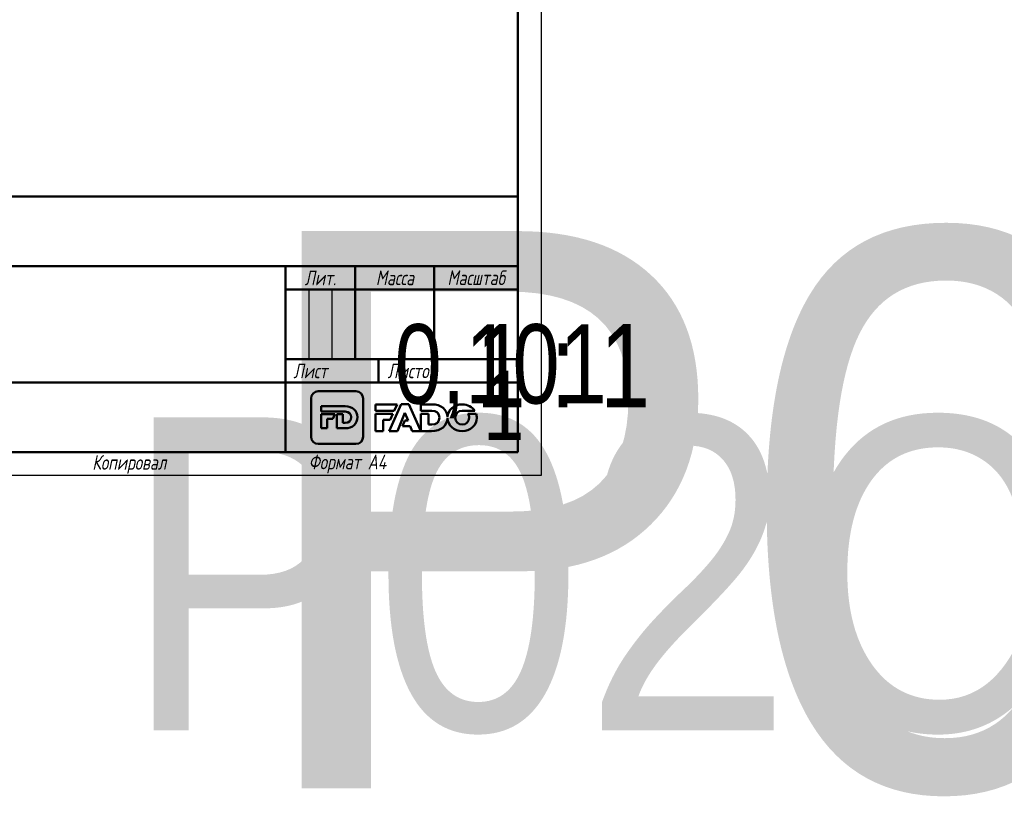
# Model space of a CAD drawing. Header units: millimetres. Extents: x -125 to 744, y -69 to 356.
# Tile 4 of 6: x 98 to 310, y -69 to 98. Entities that reach past the tile are written whole.
import ezdxf
from ezdxf.enums import TextEntityAlignment as Align

# ---------------------------------------------------------------- set-up
doc = ezdxf.new("R2018")
doc.units = ezdxf.units.MM
for name, color, linetype, lineweight in [('Заголовок (ГОСТ)', 7, 'Continuous', 50), ('Кромка (ГОСТ)', 7, 'Continuous', 50), ('Эскизная геометрия (ГОСТ)', 7, 'Continuous', 50)]:
    doc.layers.add(name, color=color, linetype=linetype, lineweight=lineweight)
doc.styles.get("Standard").update_dxf_attribs({"font": 'GOST Common Italic.ttf'})
doc.styles.add('Альтернативный текст (ГОСТ)', font='txt', dxfattribs={"width": 0.8})

# ---------------------------------------------------------------- blocks, each defined once
blk = doc.blocks.new('Основные надписи ГОСТ - Форма 1')
at = {"layer": 'Заголовок (ГОСТ)'}
for p, q in [((0, 55), (185, 55)), ((185, 0), (185, 55)), ((65, 40), (185, 40)), ((135, 40), (135, 0)), ((150, 40), (150, 20)), ((167, 40), (167, 20)), ((135, 35), (185, 35)), ((135, 20), (185, 20)), ((155, 20), (155, 15)), ((65, 15), (185, 15)), ((185, 0), (0, 0))]:
    blk.add_line(p, q, dxfattribs=at)
at = {"layer": 'Заголовок (ГОСТ)', "linetype": 'Continuous', "lineweight": 25}
for p, q in [((140, 35), (140, 20)), ((145, 35), (145, 20))]:
    blk.add_line(p, q, dxfattribs=at)
at = {"layer": 'Заголовок (ГОСТ)', "char_height": 3.17, "style": 'Альтернативный текст (ГОСТ)'}
for s, insert, width, attachment_point in [('\\fGOST Common|b0|i1;\\H3.1700;Лит.', (142.52, 37.49), 14.9766, 5), ('\\fGOST Common|b0|i1;\\H3.1700;Масса', (158.55, 37.51), 16.9878, 5), ('\\fGOST Common|b0|i1;\\H3.1700;Масштаб', (176.02, 37.53), 17.8316, 5), ('\\fGOST Common|b0|i1;\\H3.1700;Лист', (140.37, 17.5), 10.5071, 5), ('\\fGOST Common|b0|i1;\\H3.1700;Листов', (162.21, 17.5), 14.3668, 5), ('\\A1;', (150.6, 17.54), 8.8313, 5), ('\\fGOST Common|b0|i1;\\H3.1700;Копировал', (93.48, -0.59), 19.7871, 1)]:
    blk.add_mtext(s, dxfattribs=dict(at, insert=insert, width=width, attachment_point=attachment_point))
at = {"layer": 'Заголовок (ГОСТ)', "lineweight": 30, "flags": 104}
for tag, height, width, p in [('Изм1', 2.89, 0.7, (3.51, 52.52)), ('Лист1', 2.89, 0.7, (12.03, 52.52)), ('Докум1', 2.89, 0.7, (28.54, 52.48)), ('Изм2', 2.89, 0.7, (3.5, 47.52)), ('Лист2', 2.89, 0.7, (12.01, 47.5)), ('Докум2', 2.89, 0.7, (28.53, 47.5)), ('Изм3', 2.89, 0.7, (3.5, 42.5)), ('Лист3', 2.89, 0.7, (12.01, 42.51)), ('Докум3', 2.89, 0.7, (28.51, 42.48)), ('Изм4', 2.89, 0.7, (3.51, 37.5)), ('Лист4', 2.89, 0.7, (12, 37.53)), ('Докум4', 2.89, 0.7, (28.51, 37.52)), ('НАИМЕНОВАНИЕ', 5, 0.8, (100.03, 29.98)), ('Литера', 3.5, 0.8, (137.52, 27.25)), ('Литера2', 3.5, 0.8, (142.51, 27.22)), ('Литера3', 3.5, 0.8, (147.52, 27.21)), ('Масса', 3.5, 0.8, (158.47, 27.53)), ('Масштаб', 3.5, 0.8, (176, 27.6)), ('Тип_документа', 3.17, 0.8, (100.08, 17.56)), ('Листов', 3.17, 0.8, (177.46, 17.58)), ('Материал_Класс', 3.5, 0.9, (100, 7.5))]:
    blk.add_attdef(tag, text='', height=height, dxfattribs=dict(at, width=width)).set_placement(p, align=Align.MIDDLE_CENTER)
for tag, height, width, p in [('Подп1', 2.89, 0.7, (40.01, 52.51)), ('Дата1', 2, 0.7, (55.01, 52.51)), ('Подп2', 2.89, 0.7, (40.01, 47.5)), ('Дата2', 2, 0.7, (55.01, 47.49)), ('Подп3', 2.89, 0.7, (40.01, 42.51)), ('Дата3', 2, 0.7, (55.02, 42.52)), ('Подп4', 2.89, 0.7, (40.01, 37.51)), ('Дата4', 2, 0.7, (55.02, 37.51)), ('АВТОР', 3.17, 0.8, (17.41, 27.49)), ('Разработал_Подп.', 2.89, 0.7, (40.05, 27.51)), ('ДАТА_СОЗДАНИЯ', 2, 0.7, (55.01, 27.51)), ('ПРОВЕРИЛ', 3.17, 0.8, (17.41, 22.53)), ('Проверил_Подп.', 2.89, 0.7, (40.05, 22.52)), ('ДАТА_ПРОВЕРКИ', 2, 0.7, (55.02, 22.51)), ('ТЕХНОЛОГ', 3.17, 0.8, (17.33, 17.54)), ('Технолог_Подп.', 2.89, 0.7, (40.05, 17.51)), ('Технолог_Дата', 2, 0.7, (55.01, 17.5)), ('НАЧ._ОТДЕЛА', 3.17, 0.8, (17.46, 12.45)), ('Руководитель_Подп.', 2.89, 0.7, (40.01, 12.5)), ('Руководитель_Дата', 2, 0.7, (55.01, 12.51)), ('Должность_руководителя', 3.17, 0.8, (0.52, 12.51)), ('НОРМОКОНТРОЛЬ', 3.17, 0.8, (17.37, 7.48)), ('Нормоконтроль_Подп.', 2.89, 0.7, (40.05, 7.52)), ('ДАТА_НОРМОКОНТРОЛЯ', 2, 0.7, (55.02, 7.51)), ('УТВЕРДИЛ', 3.17, 0.8, (17.4, 2.51)), ('Утвердил_Подп.', 2.89, 0.7, (40.05, 2.51)), ('ДАТА_УТВЕРЖДЕНИЯ', 2, 0.7, (55.01, 2.5))]:
    blk.add_attdef(tag, text='', height=height, dxfattribs=dict(at, width=width)).set_placement(p, align=Align.MIDDLE_LEFT)
for tag, height, p in [('ОБОЗНАЧЕНИЕ', 5, (125.33, 47.56)), ('ОРГАНИЗАЦИЯ', 3.5, (160.02, 7.6))]:
    blk.add_attdef(tag, text='', height=height, dxfattribs=at).set_placement(p, align=Align.MIDDLE_CENTER)
at = {"layer": 'Заголовок (ГОСТ)', "lineweight": 30, "width": 0.9, "flags": 104}
for tag, p in [('Материал_Наим.', (133.71, 9.75)), ('Материал_ГОСТ', (134.04, 4.06))]:
    blk.add_attdef(tag, text='', height=3.5, dxfattribs=at).set_placement(p, align=Align.MIDDLE_RIGHT)
blk = doc.blocks.new('Рамки ГОСТ_ граница 297x210')
at = {"layer": 'Кромка (ГОСТ)', "lineweight": 25}
for p, q in [((0, 0), (0, 297)), ((0, 297), (210, 297)), ((210, 297), (210, 0)), ((210, 0), (0, 0))]:
    blk.add_line(p, q, dxfattribs=at)
at = {"layer": 'Кромка (ГОСТ)'}
for p, q in [((205, 292), (20, 292)), ((20, 292), (20, 5)), ((205, 5), (205, 292)), ((20, 5), (205, 5))]:
    blk.add_line(p, q, dxfattribs=at)
at = {"layer": 'Кромка (ГОСТ)', "insert": (160, 4.5), "char_height": 3.17, "attachment_point": 1, "style": 'Альтернативный текст (ГОСТ)'}
blk.add_mtext('\\A1;\\fGOST Common|b0|i1;\\H3.1700;Формат A4', dxfattribs=at)

msp = doc.modelspace()

# ---------------------------------------------------------------- linework, layer by layer
at = {"layer": 'Эскизная геометрия (ГОСТ)', "linetype": 'Continuous'}
for p, q in [((170.162, 18.108), (162.063, 18.108)), ((160.505, 16.535), (160.505, 8.364)), ((162.71, 14.89), (162.71, 13.741)), ((167.836, 14.89), (162.71, 14.89)), ((171.722, 8.364), (171.722, 16.535)), ((162.71, 13.741), (167.856, 13.741)), ((165.622, 13.204), (162.71, 13.204)), ((162.71, 13.204), (162.71, 10.161)), ((165.186, 12.176), (165.622, 13.204)), ((167.326, 13.204), (166.027, 13.204)), ((166.027, 13.204), (166.027, 10.161)), ((167.326, 11.323), (167.326, 13.204)), ((164.009, 12.176), (165.186, 12.176)), ((164.009, 10.161), (164.009, 12.176)), ((167.856, 11.323), (167.326, 11.323)), ((162.71, 10.161), (164.009, 10.161)), ((166.027, 10.161), (167.809, 10.161)), ((162.063, 6.793), (170.162, 6.793))]:
    msp.add_line(p, q, dxfattribs=at)
at = {"layer": 'Эскизная геометрия (ГОСТ)'}
for p, q in [((174.341, 15.304), (174.341, 13.909)), ((178.997, 15.304), (174.341, 15.304)), ((179.882, 15.346), (177.299, 9.565)), ((178.375, 13.909), (178.997, 15.304)), ((181.502, 15.346), (179.882, 15.346)), ((184.085, 9.565), (181.502, 15.346)), ((184.085, 15.303), (184.085, 13.909)), ((186.426, 15.303), (184.085, 15.303)), ((174.341, 13.909), (178.375, 13.909)), ((174.341, 13.29), (174.341, 9.564)), ((178.098, 13.29), (174.341, 13.29)), ((177.512, 11.979), (178.098, 13.29)), ((179.066, 9.565), (180.68, 13.459)), ((180.68, 13.459), (181.355, 11.827)), ((184.085, 13.909), (186.452, 13.909)), ((184.085, 13.29), (184.085, 9.566)), ((185.766, 13.29), (184.085, 13.29)), ((185.766, 10.975), (185.766, 13.29)), ((192.989, 13.922), (195.708, 13.922)), ((196.008, 13.285), (194.227, 13.285)), ((176.022, 9.564), (176.022, 11.979)), ((176.022, 11.979), (177.512, 11.979)), ((180.699, 11.827), (180.191, 10.589)), ((180.191, 10.589), (181.841, 10.589)), ((181.355, 11.827), (180.699, 11.827)), ((181.841, 10.589), (182.282, 9.565)), ((186.452, 10.975), (185.766, 10.975)), ((189.851, 12.543), (189.847, 12.543)), ((189.847, 12.35), (189.849, 12.35)), ((174.341, 9.564), (176.022, 9.564)), ((177.299, 9.565), (179.066, 9.565)), ((182.282, 9.565), (184.085, 9.565)), ((184.085, 9.566), (186.391, 9.566))]:
    msp.add_line(p, q, dxfattribs=at)
at = {"layer": 'Эскизная геометрия (ГОСТ)', "linetype": 'Continuous'}
for points in [[(162.063, 18.108), (161.204, 18.108), (160.505, 17.403), (160.505, 16.535)], [(171.722, 16.535), (171.722, 17.403), (171.023, 18.108), (170.162, 18.108)], [(170.481, 12.539), (170.481, 13.917), (169.51, 14.89), (167.836, 14.89)], [(167.856, 13.741), (168.633, 13.741), (169.149, 13.289), (169.149, 12.532)], [(167.809, 10.161), (169.496, 10.161), (170.481, 11.175), (170.481, 12.539)], [(169.149, 12.532), (169.149, 11.757), (168.633, 11.323), (167.856, 11.323)], [(160.505, 8.364), (160.505, 7.496), (161.204, 6.793), (162.063, 6.793)], [(170.162, 6.793), (171.023, 6.793), (171.722, 7.496), (171.722, 8.364)]]:
    msp.add_open_spline(points, degree=3, dxfattribs=at)
at = {"layer": 'Эскизная геометрия (ГОСТ)'}
for points in [[(189.847, 12.543), (189.801, 14.167), (188.552, 15.303), (186.426, 15.303)], [(193.003, 15.304), (191.244, 15.304), (189.914, 14.079), (189.851, 12.543)], [(195.708, 13.922), (195.174, 14.754), (194.19, 15.304), (193.003, 15.304)], [(186.452, 13.909), (187.456, 13.909), (188.124, 13.361), (188.124, 12.443)], [(191.511, 12.429), (191.511, 13.243), (192.103, 13.922), (192.989, 13.922)], [(194.227, 13.285), (194.396, 13.04), (194.49, 12.742), (194.49, 12.429)], [(196.144, 12.429), (196.144, 12.728), (196.097, 13.015), (196.008, 13.285)], [(186.391, 9.566), (188.53, 9.566), (189.796, 10.745), (189.847, 12.35)], [(188.124, 12.443), (188.124, 11.5), (187.456, 10.975), (186.452, 10.975)], [(189.849, 12.35), (189.892, 10.784), (191.214, 9.554), (192.989, 9.554)], [(193.003, 10.937), (192.12, 10.937), (191.511, 11.631), (191.511, 12.429)], [(192.989, 9.554), (194.791, 9.554), (196.144, 10.842), (196.144, 12.429)], [(194.49, 12.429), (194.49, 11.616), (193.898, 10.937), (193.003, 10.937)]]:
    msp.add_open_spline(points, degree=3, dxfattribs=at)

# ---------------------------------------------------------------- block references
msp.add_blockref('Рамки ГОСТ_ граница 297x210', (0, 0))
ref = msp.add_blockref('Основные надписи ГОСТ - Форма 1', (20, 5))
lines = msp.add_mtext('P02C ', dxfattribs={"layer": 'Заголовок (ГОСТ)', "insert": (145.326, 52.559), "char_height": 119.843, "attachment_point": 1})
ref.add_attrib('ОБОЗНАЧЕНИЕ', '', (145.326, 52.559), dxfattribs={"flags": 104}).embed_mtext(lines)
lines = msp.add_mtext('\\W0.8000;', dxfattribs={"layer": 'Заголовок (ГОСТ)', "insert": (120.031, 34.975), "char_height": 69.6093, "attachment_point": 1})
ref.add_attrib('НАИМЕНОВАНИЕ', '', (120.031, 34.975), dxfattribs={"flags": 104}).embed_mtext(lines)
lines = msp.add_mtext('\\W0.8000;', dxfattribs={"layer": 'Заголовок (ГОСТ)', "insert": (120.078, 22.558), "char_height": 69.7033, "attachment_point": 1})
ref.add_attrib('Тип_документа', '', (120.078, 22.558), dxfattribs={"flags": 104}).embed_mtext(lines)
lines = msp.add_mtext('\\W0.9000;P02C 18.03.2020', dxfattribs={"layer": 'Заголовок (ГОСТ)', "insert": (120, 12.5), "char_height": 67.25762, "attachment_point": 1})
ref.add_attrib('Материал_Класс', '', (120, 12.5), dxfattribs={"flags": 104}).embed_mtext(lines)
lines = msp.add_mtext('\\W0.9000;', dxfattribs={"layer": 'Заголовок (ГОСТ)', "insert": (153.707, 14.751), "char_height": 66.9754, "attachment_point": 1})
ref.add_attrib('Материал_Наим.', '', (153.707, 14.751), dxfattribs={"flags": 104}).embed_mtext(lines)
lines = msp.add_mtext('\\W0.9000;', dxfattribs={"layer": 'Заголовок (ГОСТ)', "insert": (154.04, 9.057), "char_height": 66.7532, "attachment_point": 1})
ref.add_attrib('Материал_ГОСТ', '', (154.04, 9.057), dxfattribs={"flags": 104}).embed_mtext(lines)
lines = msp.add_mtext('\\W0.8000;', dxfattribs={"layer": 'Заголовок (ГОСТ)', "insert": (157.52, 32.251), "char_height": 5.0288, "attachment_point": 1})
ref.add_attrib('Литера', '', (157.52, 32.251), dxfattribs={"flags": 104}).embed_mtext(lines)
lines = msp.add_mtext('\\W0.8000;', dxfattribs={"layer": 'Заголовок (ГОСТ)', "insert": (162.512, 32.221), "char_height": 5.0288, "attachment_point": 1})
ref.add_attrib('Литера2', '', (162.512, 32.221), dxfattribs={"flags": 104}).embed_mtext(lines)
lines = msp.add_mtext('\\W0.8000;', dxfattribs={"layer": 'Заголовок (ГОСТ)', "insert": (167.518, 32.211), "char_height": 5.017, "attachment_point": 1})
ref.add_attrib('Литера3', '', (167.518, 32.211), dxfattribs={"flags": 104}).embed_mtext(lines)
lines = msp.add_mtext('\\W0.8000;0,101', dxfattribs={"layer": 'Заголовок (ГОСТ)', "insert": (178.469, 32.533), "char_height": 17.04355, "attachment_point": 1})
ref.add_attrib('Масса', '', (178.469, 32.533), dxfattribs={"flags": 104}).embed_mtext(lines)
lines = msp.add_mtext('\\W0.8000;1 : 1', dxfattribs={"layer": 'Заголовок (ГОСТ)', "insert": (195.997, 32.603), "char_height": 17.94756, "attachment_point": 1})
ref.add_attrib('Масштаб', '', (195.997, 32.603), dxfattribs={"flags": 104}).embed_mtext(lines)
lines = msp.add_mtext('\\W0.8000;1', dxfattribs={"layer": 'Заголовок (ГОСТ)', "insert": (197.459, 22.579), "char_height": 14.9653, "attachment_point": 1})
ref.add_attrib('Листов', '', (197.459, 22.579), dxfattribs={"flags": 104}).embed_mtext(lines)

doc.saveas('drawing.dxf')
